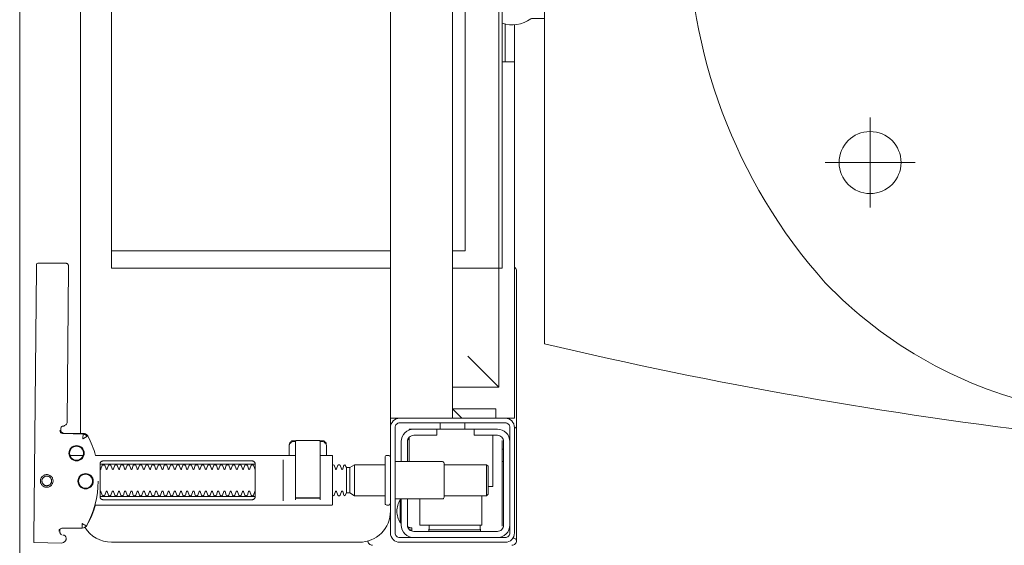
# Model space of a CAD drawing. Header units: millimetres. Extents: x -2274 to 12297, y -16157 to 26321.
# Tile 42 of 256: x -248 to -216, y -7039 to -7022. Entities that reach past the tile are written whole.
import ezdxf

# ---------------------------------------------------------------- set-up
doc = ezdxf.new("R2010")
doc.units = ezdxf.units.MM
doc.layers.add('-ŚCIANY DZIAŁOWE', color=3, linetype='Continuous', lineweight=35)
doc.layers.add('Niedrukowalna', color=140, linetype='Continuous', lineweight=15)

msp = doc.modelspace()

# ---------------------------------------------------------------- linework, layer by layer
at = {"layer": '-ŚCIANY DZIAŁOWE', "color": 253, "lineweight": 13}
msp.add_line((-248, -6816), (-248, -7083), dxfattribs=at)
at = {"color": 253, "lineweight": 13}
for points in [[(-197.589, -7036.718, -0.058036), (-231.075, -7032.818), (-231.075, -7005.618, -0.058036), (-197.589, -7001.718)], [(-232.443, -7015.218), (-232.443, -7015.963, -0.236962), (-231.519, -7016.1, 0.154353), (-231.461, -7016.118), (-231.075, -7016.118), (-231.075, -7022.318), (-231.461, -7022.318, 0.154353), (-231.519, -7022.336, -0.236962), (-232.443, -7022.473), (-232.443, -7023.218)], [(-246.672, -7035.642), (-246.671, -7035.545), (-246.668, -7035.522), (-246.66, -7035.501), (-246.646, -7035.48), (-246.65, -7035.483), (-246.631, -7035.477), (-246.61, -7035.475, 0.157432), (-246.551, -7035.456), (-246.511, -7035.428, 0.241147), (-246.469, -7035.347), (-246.421, -7030.368), (-246.421, -7030.352), (-246.421, -7030.337), (-246.421, -7030.325), (-246.421, -7030.312), (-246.423, -7030.296), (-246.428, -7030.28), (-246.436, -7030.265), (-246.446, -7030.251), (-246.458, -7030.24), (-246.472, -7030.23), (-246.487, -7030.223), (-246.504, -7030.219), (-246.52, -7030.217), (-247.42, -7030.213), (-247.459, -7030.24)], [(-232.043, -7030.342), (-232.02, -7030.36), (-232, -7030.383), (-231.986, -7030.41), (-231.977, -7030.438), (-231.974, -7030.468), (-231.974, -7035.448, -0.326231), (-232.043, -7035.543)], [(-245.468, -7037.249, -0.125713), (-245.849, -7038.684, -0.121439), (-245.898, -7038.737, 0.262119), (-245.043, -7039.218), (-237.043, -7039.218, 0.414214), (-236.043, -7038.218), (-236.043, -7037.97, -0.405519), (-236.093, -7038.018), (-236.163, -7038.018, -0.414214), (-236.213, -7037.968), (-236.213, -7036.468, -0.414214), (-236.163, -7036.418), (-236.093, -7036.418, -0.405519), (-236.043, -7036.467, -0.001664), (-236.043, -7035.211)], [(-235.443, -7035.597), (-235.443, -7035.568), (-235.293, -7035.568, 0.414214), (-235.693, -7035.968), (-235.693, -7036.618)], [(-235.493, -7036.618), (-235.493, -7035.968, -0.414214), (-235.293, -7035.768), (-234.543, -7035.768), (-234.543, -7035.568), (-232.593, -7035.568, -0.414214), (-232.193, -7035.968)], [(-233.343, -7035.568), (-233.343, -7035.768), (-232.593, -7035.768, -0.414214), (-232.393, -7035.968), (-232.393, -7038.668, -0.414214), (-232.593, -7038.868), (-235.293, -7038.868, -0.414214), (-235.493, -7038.668), (-235.493, -7037.818)], [(-232.078, -7039.088, -0.000114), (-232.078, -7039.088, -0.517015), (-231.984, -7039.221), (-231.981, -7039.211), (-231.978, -7039.201), (-231.976, -7039.189), (-231.975, -7039.176), (-231.974, -7039.166), (-231.975, -7039.121), (-231.975, -7039.059), (-231.975, -7038.989), (-231.975, -7035.645), (-231.975, -7035.61), (-231.975, -7035.575), (-231.975, -7035.541), (-231.975, -7035.512), (-231.974, -7035.487), (-231.974, -7035.467), (-231.974, -7035.454)], [(-238.327, -7037.793), (-239.086, -7037.793), (-239.098, -7037.79), (-239.105, -7037.782), (-239.107, -7037.773), (-239.106, -7037.783), (-239.099, -7037.791), (-239.089, -7037.795), (-238.327, -7037.795), (-238.317, -7037.792), (-238.309, -7037.785), (-238.307, -7037.765), (-238.313, -7037.776), (-238.327, -7037.781), (-239.087, -7037.781), (-239.103, -7037.775), (-239.107, -7037.765), (-239.107, -7035.961, -0.414214), (-239.087, -7035.941), (-238.327, -7035.941, -0.414214), (-238.307, -7035.961), (-238.307, -7037.765)], [(-238.307, -7036.418), (-237.927, -7036.418, -0.414214), (-237.907, -7036.438), (-237.907, -7037.68), (-237.907, -7037.998, -0.414214), (-237.927, -7038.018), (-245.56, -7038.018), (-245.585, -7038.103), (-245.613, -7038.187), (-245.643, -7038.27), (-245.676, -7038.352), (-245.71, -7038.433), (-245.748, -7038.513), (-245.787, -7038.592), (-245.832, -7038.674), (-245.837, -7038.682), (-245.843, -7038.691), (-245.85, -7038.699), (-245.858, -7038.706), (-245.866, -7038.713), (-245.874, -7038.72)], [(-240.407, -7036.865, -0.182836), (-240.416, -7036.854), (-240.457, -7036.733, -0.050055), (-240.483, -7036.718), (-240.511, -7036.718, -0.050055), (-240.537, -7036.733), (-240.578, -7036.854, -0.719897), (-240.616, -7036.854), (-240.657, -7036.733, -0.050055), (-240.683, -7036.718), (-240.711, -7036.718, -0.050055), (-240.737, -7036.733), (-240.778, -7036.854, -0.719897), (-240.816, -7036.854), (-240.857, -7036.733, -0.050055), (-240.883, -7036.718), (-240.911, -7036.718, -0.050055), (-240.937, -7036.733), (-240.978, -7036.854, -0.719897), (-241.016, -7036.854), (-241.057, -7036.733, -0.050055), (-241.083, -7036.718), (-241.111, -7036.718, -0.050055), (-241.137, -7036.733), (-241.178, -7036.854, -0.719897), (-241.216, -7036.854), (-241.257, -7036.733, -0.050055), (-241.283, -7036.718), (-241.311, -7036.718, -0.050055), (-241.337, -7036.733), (-241.378, -7036.854, -0.719897), (-241.416, -7036.854), (-241.457, -7036.733, -0.050055), (-241.483, -7036.718), (-241.511, -7036.718, -0.050055), (-241.537, -7036.733), (-241.578, -7036.854, -0.719897), (-241.616, -7036.854), (-241.657, -7036.733, -0.050055), (-241.683, -7036.718), (-241.711, -7036.718, -0.050055), (-241.737, -7036.733), (-241.778, -7036.854, -0.719897), (-241.816, -7036.854), (-241.857, -7036.733, -0.050055), (-241.883, -7036.718), (-241.911, -7036.718, -0.050055), (-241.937, -7036.733), (-241.978, -7036.854, -0.719897), (-242.016, -7036.854), (-242.057, -7036.733, -0.050055), (-242.083, -7036.718), (-242.111, -7036.718, -0.050055), (-242.137, -7036.733), (-242.178, -7036.854, -0.719897), (-242.216, -7036.854), (-242.257, -7036.733, -0.050055), (-242.283, -7036.718), (-242.311, -7036.718, -0.050055), (-242.337, -7036.733), (-242.378, -7036.854, -0.719897), (-242.416, -7036.854), (-242.457, -7036.733, -0.050055), (-242.483, -7036.718), (-242.511, -7036.718, -0.050055), (-242.537, -7036.733), (-242.578, -7036.854, -0.719897), (-242.616, -7036.854), (-242.657, -7036.733, -0.050055), (-242.683, -7036.718), (-242.711, -7036.718, -0.050055), (-242.737, -7036.733), (-242.778, -7036.854, -0.719897), (-242.816, -7036.854), (-242.857, -7036.733, -0.050055), (-242.883, -7036.718), (-242.911, -7036.718, -0.050055), (-242.937, -7036.733), (-242.978, -7036.854, -0.719897), (-243.016, -7036.854), (-243.057, -7036.733, -0.050055), (-243.083, -7036.718), (-243.111, -7036.718, -0.050055), (-243.137, -7036.733), (-243.178, -7036.854, -0.719897), (-243.216, -7036.854), (-243.257, -7036.733, -0.050055), (-243.283, -7036.718), (-243.311, -7036.718, -0.050055), (-243.337, -7036.733), (-243.378, -7036.854, -0.719897), (-243.416, -7036.854), (-243.457, -7036.733, -0.050055), (-243.483, -7036.718), (-243.511, -7036.718, -0.050055), (-243.537, -7036.733), (-243.578, -7036.854, -0.719897), (-243.616, -7036.854), (-243.657, -7036.733, -0.050055), (-243.683, -7036.718), (-243.711, -7036.718, -0.050055), (-243.737, -7036.733), (-243.778, -7036.854, -0.719897), (-243.816, -7036.854), (-243.857, -7036.733, -0.050055), (-243.883, -7036.718), (-243.911, -7036.718, -0.050055), (-243.937, -7036.733), (-243.978, -7036.854, -0.719897), (-244.016, -7036.854), (-244.057, -7036.733, -0.050055), (-244.083, -7036.718), (-244.111, -7036.718, -0.050055), (-244.137, -7036.733), (-244.178, -7036.854, -0.719897), (-244.216, -7036.854), (-244.257, -7036.733, -0.050055), (-244.283, -7036.718), (-244.311, -7036.718, -0.050055), (-244.337, -7036.733), (-244.378, -7036.854, -0.719897), (-244.416, -7036.854), (-244.457, -7036.733, -0.050055), (-244.483, -7036.718), (-244.511, -7036.718, -0.050055), (-244.537, -7036.733), (-244.578, -7036.854, -0.719897), (-244.616, -7036.854), (-244.657, -7036.733, -0.050055), (-244.683, -7036.718), (-244.711, -7036.718, -0.050055), (-244.737, -7036.733), (-244.778, -7036.854, -0.719897), (-244.816, -7036.854), (-244.857, -7036.733, -0.050055), (-244.883, -7036.718), (-244.911, -7036.718, -0.050055), (-244.937, -7036.733), (-244.978, -7036.854, -0.719897), (-245.016, -7036.854), (-245.057, -7036.733, -0.050055), (-245.083, -7036.718), (-245.111, -7036.718, -0.050055), (-245.137, -7036.733), (-245.178, -7036.854, -0.719897), (-245.216, -7036.854), (-245.257, -7036.733, -0.050055), (-245.283, -7036.718), (-245.311, -7036.718, -0.050055), (-245.337, -7036.733), (-245.378, -7036.854, -0.474594), (-245.407, -7036.865)], [(-237.911, -7036.718), (-237.887, -7036.718, 0.050055), (-237.861, -7036.733), (-237.82, -7036.854, 0.719897), (-237.782, -7036.854), (-237.742, -7036.733, 0.050055), (-237.715, -7036.718), (-237.687, -7036.718, 0.050055), (-237.661, -7036.733), (-237.62, -7036.854, 0.719897), (-237.582, -7036.854), (-237.542, -7036.733, 0.050055), (-237.515, -7036.718), (-237.464, -7036.808), (-237.357, -7036.808), (-237.201, -7036.718), (-236.213, -7036.718)], [(-235.893, -7036.618), (-234.363, -7036.618, -0.414214), (-234.313, -7036.668), (-234.313, -7037.768, -0.414214), (-234.363, -7037.818), (-235.893, -7037.818)], [(-245.407, -7037.571, -0.474594), (-245.378, -7037.582), (-245.337, -7037.703, -0.050055), (-245.311, -7037.718), (-245.283, -7037.718, -0.050055), (-245.257, -7037.703), (-245.216, -7037.582, -0.719897), (-245.178, -7037.582), (-245.137, -7037.703, -0.050055), (-245.111, -7037.718), (-245.083, -7037.718, -0.050055), (-245.057, -7037.703), (-245.016, -7037.582, -0.719897), (-244.978, -7037.582), (-244.937, -7037.703, -0.050055), (-244.911, -7037.718), (-244.883, -7037.718, -0.050055), (-244.857, -7037.703), (-244.816, -7037.582, -0.719897), (-244.778, -7037.582), (-244.737, -7037.703, -0.050055), (-244.711, -7037.718), (-244.683, -7037.718, -0.050055), (-244.657, -7037.703), (-244.616, -7037.582, -0.719897), (-244.578, -7037.582), (-244.537, -7037.703, -0.050055), (-244.511, -7037.718), (-244.483, -7037.718, -0.050055), (-244.457, -7037.703), (-244.416, -7037.582, -0.719897), (-244.378, -7037.582), (-244.337, -7037.703, -0.050055), (-244.311, -7037.718), (-244.283, -7037.718, -0.050055), (-244.257, -7037.703), (-244.216, -7037.582, -0.719897), (-244.178, -7037.582), (-244.137, -7037.703, -0.050055), (-244.111, -7037.718), (-244.083, -7037.718, -0.050055), (-244.057, -7037.703), (-244.016, -7037.582, -0.719897), (-243.978, -7037.582), (-243.937, -7037.703, -0.050055), (-243.911, -7037.718), (-243.883, -7037.718, -0.050055), (-243.857, -7037.703), (-243.816, -7037.582, -0.719897), (-243.778, -7037.582), (-243.737, -7037.703, -0.050055), (-243.711, -7037.718), (-243.683, -7037.718, -0.050055), (-243.657, -7037.703), (-243.616, -7037.582, -0.719897), (-243.578, -7037.582), (-243.537, -7037.703, -0.050055), (-243.511, -7037.718), (-243.483, -7037.718, -0.050055), (-243.457, -7037.703), (-243.416, -7037.582, -0.719897), (-243.378, -7037.582), (-243.337, -7037.703, -0.050055), (-243.311, -7037.718), (-243.283, -7037.718, -0.050055), (-243.257, -7037.703), (-243.216, -7037.582, -0.719897), (-243.178, -7037.582), (-243.137, -7037.703, -0.050055), (-243.111, -7037.718), (-243.083, -7037.718, -0.050055), (-243.057, -7037.703), (-243.016, -7037.582, -0.719897), (-242.978, -7037.582), (-242.937, -7037.703, -0.050055), (-242.911, -7037.718), (-242.883, -7037.718, -0.050055), (-242.857, -7037.703), (-242.816, -7037.582, -0.719897), (-242.778, -7037.582), (-242.737, -7037.703, -0.050055), (-242.711, -7037.718), (-242.683, -7037.718, -0.050055), (-242.657, -7037.703), (-242.616, -7037.582, -0.719897), (-242.578, -7037.582), (-242.537, -7037.703, -0.050055), (-242.511, -7037.718), (-242.483, -7037.718, -0.050055), (-242.457, -7037.703), (-242.416, -7037.582, -0.719897), (-242.378, -7037.582), (-242.337, -7037.703, -0.050055), (-242.311, -7037.718), (-242.283, -7037.718, -0.050055), (-242.257, -7037.703), (-242.216, -7037.582, -0.719897), (-242.178, -7037.582), (-242.137, -7037.703, -0.050055), (-242.111, -7037.718), (-242.083, -7037.718, -0.050055), (-242.057, -7037.703), (-242.016, -7037.582, -0.719897), (-241.978, -7037.582), (-241.937, -7037.703, -0.050055), (-241.911, -7037.718), (-241.883, -7037.718, -0.050055), (-241.857, -7037.703), (-241.816, -7037.582, -0.719897), (-241.778, -7037.582), (-241.737, -7037.703, -0.050055), (-241.711, -7037.718), (-241.683, -7037.718, -0.050055), (-241.657, -7037.703), (-241.616, -7037.582, -0.719897), (-241.578, -7037.582), (-241.537, -7037.703, -0.050055), (-241.511, -7037.718), (-241.483, -7037.718, -0.050055), (-241.457, -7037.703), (-241.416, -7037.582, -0.719897), (-241.378, -7037.582), (-241.337, -7037.703, -0.050055), (-241.311, -7037.718), (-241.283, -7037.718, -0.050055), (-241.257, -7037.703), (-241.216, -7037.582, -0.719897), (-241.178, -7037.582), (-241.137, -7037.703, -0.050055), (-241.111, -7037.718), (-241.083, -7037.718, -0.050055), (-241.057, -7037.703), (-241.016, -7037.582, -0.719897), (-240.978, -7037.582), (-240.937, -7037.703, -0.050055), (-240.911, -7037.718), (-240.883, -7037.718, -0.050055), (-240.857, -7037.703), (-240.816, -7037.582, -0.719897), (-240.778, -7037.582), (-240.737, -7037.703, -0.050055), (-240.711, -7037.718), (-240.683, -7037.718, -0.050055), (-240.657, -7037.703), (-240.616, -7037.582, -0.719897), (-240.578, -7037.582), (-240.537, -7037.703, -0.050055), (-240.511, -7037.718), (-240.483, -7037.718, -0.050055), (-240.457, -7037.703), (-240.416, -7037.582, -0.182836), (-240.407, -7037.571)], [(-238.307, -7037.773, -0.414213), (-238.327, -7037.793), (-239.087, -7037.793), (-238.327, -7037.793), (-238.317, -7037.79), (-238.309, -7037.782), (-238.307, -7037.773)], [(-237.911, -7037.718), (-237.887, -7037.718, -0.050055), (-237.861, -7037.703), (-237.82, -7037.582, -0.719897), (-237.782, -7037.582), (-237.742, -7037.703, -0.050055), (-237.715, -7037.718), (-237.687, -7037.718, -0.050055), (-237.661, -7037.703), (-237.62, -7037.582, -0.719897), (-237.582, -7037.582), (-237.542, -7037.703, -0.050055), (-237.515, -7037.718), (-237.464, -7037.628), (-237.357, -7037.628), (-237.201, -7037.718), (-236.213, -7037.718)], [(-235.732, -7038.593, -0.119096), (-235.84, -7038.218, -0.119096), (-235.732, -7037.843)], [(-235.693, -7038.593), (-235.732, -7038.593), (-235.732, -7037.843), (-235.693, -7037.843), (-235.693, -7038.668, 0.414214), (-235.293, -7039.068)], [(-246.734, -7038.865), (-246.731, -7038.844), (-246.724, -7038.822), (-246.711, -7038.803), (-246.689, -7038.784, -0.132231), (-246.64, -7038.769), (-245.984, -7038.764)], [(-234.797, -7038.668), (-234.797, -7038.733), (-234.797, -7038.76), (-234.797, -7038.778), (-234.798, -7038.785, -0.116465), (-234.803, -7038.807), (-234.809, -7038.819), (-233.138, -7038.819), (-233.144, -7038.807, -0.116465), (-233.149, -7038.785), (-233.15, -7038.76), (-233.15, -7038.733), (-233.15, -7038.668)], [(-232.193, -7038.668, -0.414214), (-232.593, -7039.068)], [(-246.505, -7039.103), (-246.505, -7039.116), (-246.506, -7039.13), (-246.51, -7039.145), (-246.515, -7039.158), (-246.522, -7039.171), (-246.531, -7039.183), (-246.542, -7039.193), (-246.587, -7039.225, -0.158481), (-246.646, -7039.244)], [(-246.604, -7038.986, -0.415336), (-246.505, -7039.087)], [(-236.76, -7039.229, -0.126559), (-236.768, -7039.179)], [(-236.623, -7039.317, -0.198909), (-236.729, -7039.273, -0.091301), (-236.76, -7039.229)], [(-231.987, -7039.229, -0.091301), (-232.018, -7039.273, -0.198909), (-232.124, -7039.317)]]:
    msp.add_lwpolyline(points, format="xyb", dxfattribs=at)
for points in [[(-183.529, -7034.137, -0.091012), (-197.589, -7036.718, -0.04468), (-214.777, -7034.862, -0.150678), (-222.025, -7030.844, -0.380316), (-222.025, -7007.592, -0.150678), (-214.777, -7003.573, -0.04468), (-197.589, -7001.718, -0.091012), (-183.529, -7004.299, -0.171854), (-176.287, -7010.676, -0.258868), (-176.287, -7027.76, -0.171854)], [(-232.343, -7035.218), (-235.743, -7035.218, 0.414214), (-236.043, -7035.518), (-236.043, -7038.918, 0.414214), (-235.743, -7039.218), (-232.343, -7039.218, 0.414214), (-232.043, -7038.918), (-232.043, -7035.518, 0.414214)], [(-235.743, -7039.068), (-232.343, -7039.068, 0.414214), (-232.193, -7038.918), (-232.193, -7035.518, 0.414214), (-232.343, -7035.368), (-235.743, -7035.368, 0.414214), (-235.893, -7035.518), (-235.893, -7038.918, 0.414214)], [(-245.984, -7038.764), (-245.984, -7038.764), (-245.984, -7038.764), (-245.984, -7038.764), (-245.984, -7038.764), (-245.984, -7038.764), (-245.984, -7038.764), (-245.984, -7038.764), (-245.984, -7038.764), (-245.984, -7038.764), (-245.984, -7038.764), (-245.985, -7038.764), (-245.985, -7038.764), (-245.985, -7038.764), (-245.985, -7038.764), (-245.984, -7038.764), (-245.984, -7038.764), (-245.984, -7038.764), (-245.984, -7038.764), (-245.984, -7038.764), (-245.984, -7038.764), (-245.984, -7038.764), (-245.984, -7038.764), (-245.984, -7038.764), (-245.983, -7038.764), (-245.983, -7038.764), (-245.983, -7038.764), (-245.983, -7038.764), (-245.983, -7038.764), (-245.983, -7038.764), (-245.983, -7038.764), (-245.983, -7038.764), (-245.983, -7038.764), (-245.984, -7038.764), (-245.984, -7038.764), (-245.984, -7038.764), (-245.984, -7038.764), (-245.984, -7038.763), (-245.984, -7038.763), (-245.984, -7038.763), (-245.984, -7038.763), (-245.984, -7038.763), (-245.984, -7038.763), (-245.984, -7038.763), (-245.984, -7038.763), (-245.984, -7038.763), (-245.984, -7038.762), (-245.984, -7038.762), (-245.984, -7038.762), (-245.984, -7038.762), (-245.984, -7038.762), (-245.984, -7038.761), (-245.984, -7038.761), (-245.984, -7038.761), (-245.984, -7038.761), (-245.984, -7038.761), (-245.984, -7038.761), (-245.984, -7038.76), (-245.984, -7038.76), (-245.984, -7038.76), (-245.984, -7038.76), (-245.984, -7038.76), (-245.984, -7038.76), (-245.984, -7038.759), (-245.984, -7038.759), (-245.984, -7038.759), (-245.984, -7038.759), (-245.984, -7038.758), (-245.984, -7038.758), (-245.984, -7038.758), (-245.984, -7038.758), (-245.984, -7038.757), (-245.984, -7038.757), (-245.984, -7038.756), (-245.984, -7038.755), (-245.984, -7038.755), (-245.984, -7038.754), (-245.984, -7038.754), (-245.984, -7038.753), (-245.984, -7038.753), (-245.984, -7038.753), (-245.984, -7038.752), (-245.984, -7038.752), (-245.984, -7038.751), (-245.984, -7038.75), (-245.984, -7038.75), (-245.984, -7038.749), (-245.984, -7038.749), (-245.984, -7038.748), (-245.984, -7038.747), (-245.984, -7038.747), (-245.984, -7038.746), (-245.984, -7038.745), (-245.984, -7038.745), (-245.984, -7038.744), (-245.984, -7038.743), (-245.984, -7038.742), (-245.984, -7038.742), (-245.984, -7038.741), (-245.984, -7038.74), (-245.984, -7038.739), (-245.984, -7038.738), (-245.985, -7038.737), (-245.985, -7038.736), (-245.985, -7038.735), (-245.985, -7038.734), (-245.985, -7038.733), (-245.985, -7038.732), (-245.985, -7038.731), (-245.985, -7038.73), (-245.985, -7038.729), (-245.985, -7038.728), (-245.985, -7038.727), (-245.985, -7038.726), (-245.985, -7038.725), (-245.985, -7038.724), (-245.985, -7038.723), (-245.985, -7038.722), (-245.985, -7038.721), (-245.985, -7038.72), (-245.985, -7038.719), (-245.985, -7038.718), (-245.985, -7038.716), (-245.985, -7038.715), (-245.985, -7038.714), (-245.985, -7038.713), (-245.985, -7038.712), (-245.985, -7038.711), (-245.985, -7038.709), (-245.985, -7038.708), (-245.985, -7038.707), (-245.985, -7038.706), (-245.985, -7038.704), (-245.985, -7038.703), (-245.985, -7038.702), (-245.985, -7038.7), (-245.985, -7038.699), (-245.985, -7038.687), (-245.985, -7038.682), (-245.985, -7038.677), (-245.985, -7038.674), (-245.986, -7038.671), (-245.986, -7038.669), (-245.986, -7038.666), (-245.986, -7038.664), (-245.986, -7038.661), (-245.986, -7038.658), (-245.986, -7038.656), (-245.986, -7038.653), (-245.986, -7038.651), (-245.986, -7038.648), (-245.986, -7038.646), (-245.986, -7038.645), (-245.986, -7038.644), (-245.986, -7038.641), (-245.986, -7038.64), (-245.986, -7038.639), (-245.986, -7038.638), (-245.986, -7038.636), (-245.986, -7038.636), (-245.986, -7038.635), (-245.986, -7038.635), (-245.986, -7038.634), (-245.986, -7038.633), (-245.986, -7038.633), (-245.986, -7038.632), (-245.986, -7038.632), (-245.986, -7038.631), (-245.986, -7038.631), (-245.986, -7038.63), (-245.986, -7038.63), (-245.986, -7038.629), (-245.986, -7038.629), (-245.986, -7038.629), (-245.986, -7038.628), (-245.986, -7038.628), (-245.986, -7038.628), (-245.986, -7038.627), (-245.986, -7038.627), (-245.986, -7038.627), (-245.986, -7038.626), (-245.986, -7038.626), (-245.986, -7038.626), (-245.986, -7038.625), (-245.986, -7038.625), (-245.986, -7038.625), (-245.986, -7038.624), (-245.986, -7038.624), (-245.986, -7038.624), (-245.986, -7038.623), (-245.986, -7038.623), (-245.986, -7038.623), (-245.986, -7038.623), (-245.986, -7038.622), (-245.986, -7038.622), (-245.986, -7038.622), (-245.986, -7038.621), (-245.987, -7038.621), (-245.987, -7038.62), (-245.987, -7038.62), (-245.987, -7038.62), (-245.987, -7038.62), (-245.987, -7038.619), (-245.988, -7038.619), (-245.988, -7038.619), (-245.988, -7038.618), (-245.988, -7038.618), (-245.988, -7038.618), (-245.988, -7038.618), (-245.988, -7038.618), (-245.988, -7038.618), (-245.988, -7038.617), (-245.988, -7038.617), (-245.988, -7038.617), (-245.987, -7038.617), (-245.987, -7038.617), (-245.987, -7038.617), (-245.987, -7038.616), (-245.987, -7038.616), (-245.987, -7038.616), (-245.987, -7038.616), (-245.987, -7038.616), (-245.987, -7038.616), (-245.986, -7038.615), (-245.986, -7038.615), (-245.986, -7038.615), (-245.986, -7038.615), (-245.986, -7038.615), (-245.985, -7038.615), (-245.985, -7038.615), (-245.985, -7038.615), (-245.985, -7038.615), (-245.985, -7038.615), (-245.984, -7038.615), (-245.984, -7038.615), (-245.984, -7038.615), (-245.984, -7038.615), (-245.983, -7038.615), (-245.983, -7038.615), (-245.983, -7038.615), (-245.983, -7038.615), (-245.983, -7038.615), (-245.982, -7038.615), (-245.982, -7038.615), (-245.982, -7038.615), (-245.982, -7038.615), (-245.982, -7038.616), (-245.981, -7038.616), (-245.981, -7038.616), (-245.981, -7038.616), (-245.981, -7038.616), (-245.981, -7038.617), (-245.98, -7038.617), (-245.98, -7038.617), (-245.979, -7038.618), (-245.979, -7038.618), (-245.979, -7038.619), (-245.979, -7038.619), (-245.978, -7038.619), (-245.978, -7038.62), (-245.978, -7038.62), (-245.977, -7038.62), (-245.977, -7038.621), (-245.976, -7038.621), (-245.976, -7038.621), (-245.976, -7038.621), (-245.975, -7038.621), (-245.975, -7038.621), (-245.975, -7038.621), (-245.975, -7038.622), (-245.974, -7038.622), (-245.974, -7038.622), (-245.974, -7038.622), (-245.973, -7038.622), (-245.973, -7038.622), (-245.973, -7038.622), (-245.972, -7038.623), (-245.972, -7038.623), (-245.972, -7038.623), (-245.971, -7038.623), (-245.971, -7038.623), (-245.971, -7038.624), (-245.97, -7038.624), (-245.97, -7038.624), (-245.969, -7038.625), (-245.969, -7038.625), (-245.968, -7038.625), (-245.968, -7038.625), (-245.967, -7038.626), (-245.966, -7038.627), (-245.965, -7038.627), (-245.964, -7038.628), (-245.963, -7038.628), (-245.962, -7038.629), (-245.96, -7038.63), (-245.956, -7038.632), (-245.952, -7038.634), (-245.949, -7038.636), (-245.947, -7038.637), (-245.945, -7038.638), (-245.943, -7038.639), (-245.941, -7038.64), (-245.94, -7038.641), (-245.921, -7038.652), (-245.919, -7038.652), (-245.917, -7038.653), (-245.916, -7038.654), (-245.914, -7038.655), (-245.913, -7038.656), (-245.911, -7038.657), (-245.909, -7038.658), (-245.908, -7038.659), (-245.906, -7038.659), (-245.905, -7038.66), (-245.903, -7038.661), (-245.902, -7038.662), (-245.9, -7038.663), (-245.899, -7038.663), (-245.897, -7038.664), (-245.896, -7038.665), (-245.895, -7038.666), (-245.893, -7038.667), (-245.892, -7038.667), (-245.891, -7038.668), (-245.889, -7038.669), (-245.888, -7038.669), (-245.887, -7038.67), (-245.885, -7038.671), (-245.884, -7038.672), (-245.883, -7038.672), (-245.882, -7038.673), (-245.881, -7038.673), (-245.88, -7038.674), (-245.878, -7038.675), (-245.877, -7038.675), (-245.876, -7038.676), (-245.875, -7038.676), (-245.874, -7038.677), (-245.873, -7038.678), (-245.872, -7038.678), (-245.871, -7038.679), (-245.87, -7038.679), (-245.869, -7038.68), (-245.868, -7038.68), (-245.868, -7038.68), (-245.867, -7038.681), (-245.866, -7038.681), (-245.865, -7038.682), (-245.864, -7038.682), (-245.864, -7038.683), (-245.863, -7038.683), (-245.862, -7038.683), (-245.862, -7038.684), (-245.861, -7038.684), (-245.86, -7038.684), (-245.86, -7038.685), (-245.859, -7038.685), (-245.859, -7038.685), (-245.858, -7038.685), (-245.858, -7038.686), (-245.857, -7038.686), (-245.857, -7038.686), (-245.857, -7038.686), (-245.857, -7038.686), (-245.856, -7038.686), (-245.856, -7038.686), (-245.856, -7038.686), (-245.856, -7038.687), (-245.856, -7038.687), (-245.856, -7038.687), (-245.855, -7038.687), (-245.855, -7038.687), (-245.855, -7038.687), (-245.855, -7038.687), (-245.855, -7038.687), (-245.855, -7038.687), (-245.855, -7038.687), (-245.855, -7038.687), (-245.854, -7038.687), (-245.854, -7038.687), (-245.854, -7038.687), (-245.854, -7038.687), (-245.854, -7038.687), (-245.854, -7038.687), (-245.854, -7038.687), (-245.854, -7038.687), (-245.854, -7038.687), (-245.854, -7038.687), (-245.854, -7038.687), (-245.854, -7038.687), (-245.854, -7038.687), (-245.854, -7038.687), (-245.854, -7038.687), (-245.854, -7038.687), (-245.853, -7038.687), (-245.853, -7038.687), (-245.853, -7038.687), (-245.853, -7038.687), (-245.853, -7038.687), (-245.853, -7038.687), (-245.853, -7038.687), (-245.853, -7038.687), (-245.853, -7038.687), (-245.853, -7038.687), (-245.853, -7038.687), (-245.853, -7038.687), (-245.853, -7038.687), (-245.853, -7038.687), (-245.853, -7038.687), (-245.854, -7038.687), (-245.854, -7038.687), (-245.854, -7038.687), (-245.854, -7038.687), (-245.854, -7038.687), (-245.854, -7038.687, -0.269557)]]:
    msp.add_lwpolyline(points, format="xyb", close=True, dxfattribs=at)
for points in [[(-246.043, -7035.711), (-246.043, -7002.741)], [(-235.743, -7003.218), (-236.043, -7003.218), (-236.043, -7035.218), (-235.743, -7035.218)], [(-233.743, -7035.218), (-234.043, -7034.918), (-234.043, -7035.218), (-234.043, -7003.218), (-234.043, -7003.518), (-233.743, -7003.218)], [(-236.043, -7007.371), (-245.043, -7007.371), (-245.043, -7030.371), (-236.043, -7030.371)], [(-234.043, -7029.82), (-233.635, -7029.82), (-233.635, -7007.371)], [(-232.343, -7022.501), (-232.343, -7023.718)], [(-232.343, -7035.218), (-232.043, -7035.218), (-232.043, -7022.523)], [(-232.443, -7023.718), (-232.043, -7023.718)], [(-245.043, -7029.82), (-236.043, -7029.82)], [(-247.545, -7039.082), (-247.462, -7030.391)], [(-234.043, -7030.371), (-232.543, -7030.371), (-232.543, -7034.218)], [(-233.543, -7033.218), (-232.543, -7034.218), (-234.043, -7034.218)], [(-232.643, -7035.218), (-232.643, -7034.918), (-234.043, -7034.918)], [(-234.443, -7035.218), (-235.643, -7035.218)], [(-245.946, -7035.728), (-246.605, -7035.71), (-246.622, -7035.708), (-246.639, -7035.703), (-246.654, -7035.696), (-246.668, -7035.686), (-246.68, -7035.673), (-246.69, -7035.659), (-246.697, -7035.643), (-246.701, -7035.627), (-246.702, -7035.609)], [(-246.682, -7035.604), (-246.678, -7035.627), (-246.671, -7035.643), (-246.661, -7035.658), (-246.649, -7035.671), (-246.635, -7035.681), (-246.62, -7035.689), (-246.603, -7035.694), (-246.585, -7035.696), (-245.929, -7035.714), (-245.918, -7035.715), (-245.908, -7035.716), (-245.897, -7035.718), (-245.887, -7035.721), (-245.878, -7035.725), (-245.868, -7035.729), (-245.859, -7035.734), (-245.851, -7035.739), (-245.842, -7035.745), (-245.834, -7035.753), (-245.826, -7035.76), (-245.819, -7035.768), (-245.813, -7035.776), (-245.807, -7035.785), (-245.802, -7035.794), (-245.763, -7035.869), (-245.727, -7035.944), (-245.692, -7036.021), (-245.66, -7036.099), (-245.63, -7036.178), (-245.602, -7036.257), (-245.577, -7036.337), (-245.554, -7036.418), (-239.107, -7036.418)], [(-234.543, -7035.568), (-235.293, -7035.568)], [(-234.443, -7035.368), (-234.443, -7035.568)], [(-233.643, -7035.368), (-233.643, -7035.568)], [(-235.487, -7035.918), (-235.479, -7035.911), (-235.468, -7035.905), (-235.457, -7035.899), (-235.443, -7035.893)], [(-235.443, -7036.618), (-235.443, -7035.836)], [(-232.743, -7035.768), (-232.743, -7037.418), (-232.897, -7037.418)], [(-232.443, -7035.94), (-232.443, -7038.685), (-232.443, -7038.696)], [(-239.278, -7036.029), (-239.237, -7035.994), (-239.272, -7035.994), (-239.282, -7035.997), (-239.289, -7036.004), (-239.293, -7036.015), (-239.294, -7036.028), (-239.295, -7036.04), (-239.297, -7036.059), (-239.307, -7036.105), (-239.307, -7036.418)], [(-239.299, -7036.066), (-239.306, -7036.074), (-239.307, -7036.094)], [(-239.104, -7035.95), (-239.219, -7035.95), (-239.232, -7035.954), (-239.24, -7035.964), (-239.245, -7035.985)], [(-239.129, -7035.969), (-239.154, -7035.972), (-239.208, -7035.984)], [(-238.17, -7035.985), (-238.171, -7035.974), (-238.175, -7035.964), (-238.181, -7035.955), (-238.195, -7035.95), (-238.311, -7035.95)], [(-238.207, -7035.984), (-238.26, -7035.972), (-238.286, -7035.969)], [(-238.107, -7036.418), (-238.107, -7036.105), (-238.118, -7036.059), (-238.119, -7036.049), (-238.12, -7036.038), (-238.12, -7036.024), (-238.122, -7036.012), (-238.127, -7036.001), (-238.143, -7035.994), (-238.177, -7035.994), (-238.136, -7036.029)], [(-238.107, -7036.094), (-238.107, -7036.084), (-238.115, -7036.066)], [(-232.393, -7036.218), (-232.443, -7036.218)], [(-246.381, -7036.418), (-245.949, -7036.418)], [(-239.507, -7037.88), (-239.507, -7036.563)], [(-245.307, -7036.701), (-240.507, -7036.701)], [(-239.107, -7036.589), (-239.107, -7037.699), (-239.107, -7037.855)], [(-237.464, -7036.808), (-237.464, -7037.628)], [(-237.357, -7037.628), (-237.357, -7036.808)], [(-237.201, -7037.718), (-237.201, -7036.718)], [(-234.313, -7036.718), (-232.947, -7036.718), (-232.897, -7036.768), (-232.897, -7037.668), (-232.947, -7037.718), (-234.313, -7037.718)], [(-232.947, -7037.718), (-232.947, -7036.718)], [(-232.393, -7036.618), (-232.443, -7036.618)], [(-240.507, -7037.741), (-245.307, -7037.741)], [(-238.307, -7037.776), (-238.307, -7037.855)], [(-235.093, -7037.818), (-235.093, -7038.668), (-233.093, -7038.668), (-233.093, -7037.718)], [(-246.648, -7038.975), (-246.662, -7038.967), (-246.674, -7038.957), (-246.684, -7038.944), (-246.692, -7038.931), (-246.698, -7038.916), (-246.702, -7038.901), (-246.703, -7038.885), (-246.702, -7038.795)], [(-235.487, -7038.717), (-235.479, -7038.724), (-235.47, -7038.73), (-235.461, -7038.735), (-235.451, -7038.739), (-235.44, -7038.743), (-235.43, -7038.746), (-235.42, -7038.749), (-235.409, -7038.751), (-235.398, -7038.753), (-235.386, -7038.755), (-235.376, -7038.756), (-235.366, -7038.757), (-235.356, -7038.756), (-235.354, -7038.765), (-235.353, -7038.775), (-235.353, -7038.786), (-235.353, -7038.796), (-235.353, -7038.807), (-235.353, -7038.831), (-235.363, -7038.834), (-235.374, -7038.833), (-235.386, -7038.831), (-235.399, -7038.827), (-235.412, -7038.823), (-235.432, -7038.812)], [(-234.804, -7038.809), (-234.804, -7038.82), (-234.804, -7038.834), (-234.804, -7038.85), (-234.805, -7038.868)], [(-233.142, -7038.868), (-233.142, -7038.85), (-233.143, -7038.834), (-233.143, -7038.82), (-233.143, -7038.809)], [(-247.545, -7039.231), (-246.646, -7039.244)], [(-236.772, -7039.18), (-236.77, -7039.194), (-236.768, -7039.206), (-236.764, -7039.219)]]:
    msp.add_lwpolyline(points, dxfattribs=at)
for points in [[(-232.443, -7007.371), (-232.443, -7030.371), (-232.543, -7030.371), (-232.543, -7007.371)], [(-245.829, -7035.805), (-245.832, -7035.8), (-245.835, -7035.795), (-245.839, -7035.791), (-245.842, -7035.786), (-245.846, -7035.781), (-245.851, -7035.776), (-245.856, -7035.771), (-245.861, -7035.767), (-245.867, -7035.762), (-245.872, -7035.758), (-245.878, -7035.754), (-245.884, -7035.75), (-245.89, -7035.747), (-245.897, -7035.744), (-245.903, -7035.741), (-245.91, -7035.739), (-245.916, -7035.737), (-245.923, -7035.735), (-245.93, -7035.734), (-245.936, -7035.732), (-245.941, -7035.732), (-245.947, -7035.731), (-245.953, -7035.731), (-245.955, -7035.736), (-245.959, -7035.861), (-245.96, -7035.866), (-245.96, -7035.872), (-245.961, -7035.877), (-245.959, -7035.882), (-245.954, -7035.879), (-245.949, -7035.876), (-245.944, -7035.873), (-245.939, -7035.87), (-245.83, -7035.812)], [(-245.407, -7037.751), (-245.407, -7037.76), (-245.406, -7037.768), (-245.404, -7037.777), (-245.402, -7037.785), (-245.399, -7037.793), (-245.395, -7037.801), (-245.39, -7037.809), (-245.384, -7037.816), (-245.377, -7037.822), (-245.37, -7037.828), (-245.361, -7037.833), (-245.352, -7037.837), (-245.341, -7037.841), (-245.33, -7037.844), (-245.319, -7037.845), (-245.307, -7037.846), (-240.507, -7037.846), (-240.496, -7037.845), (-240.484, -7037.844), (-240.473, -7037.841), (-240.463, -7037.837), (-240.453, -7037.833), (-240.445, -7037.828), (-240.437, -7037.822), (-240.431, -7037.816), (-240.425, -7037.809), (-240.42, -7037.801), (-240.416, -7037.793), (-240.413, -7037.785), (-240.41, -7037.777), (-240.408, -7037.768), (-240.407, -7037.76), (-240.407, -7037.751), (-240.407, -7036.693), (-240.407, -7036.684), (-240.408, -7036.675), (-240.41, -7036.667), (-240.413, -7036.658), (-240.416, -7036.65), (-240.42, -7036.642), (-240.425, -7036.634), (-240.431, -7036.627), (-240.437, -7036.621), (-240.445, -7036.615), (-240.453, -7036.61), (-240.463, -7036.605), (-240.473, -7036.602), (-240.484, -7036.599), (-240.496, -7036.597), (-240.507, -7036.597), (-245.307, -7036.597), (-245.319, -7036.597), (-245.33, -7036.599), (-245.341, -7036.602), (-245.352, -7036.605), (-245.361, -7036.61), (-245.37, -7036.615), (-245.377, -7036.621), (-245.384, -7036.627), (-245.39, -7036.634), (-245.395, -7036.642), (-245.399, -7036.65), (-245.402, -7036.658), (-245.404, -7036.667), (-245.406, -7036.675), (-245.407, -7036.684), (-245.407, -7036.693)], [(-246.923, -7037.242), (-246.924, -7037.262), (-246.927, -7037.282), (-246.933, -7037.302), (-246.939, -7037.32), (-246.948, -7037.339), (-246.959, -7037.356), (-246.971, -7037.372), (-246.985, -7037.386), (-247, -7037.4), (-247.016, -7037.412), (-247.033, -7037.422), (-247.051, -7037.43), (-247.07, -7037.437), (-247.09, -7037.441), (-247.11, -7037.444), (-247.13, -7037.445), (-247.15, -7037.444), (-247.17, -7037.441), (-247.189, -7037.436), (-247.208, -7037.429), (-247.226, -7037.42), (-247.243, -7037.409), (-247.259, -7037.397), (-247.274, -7037.384), (-247.287, -7037.369), (-247.299, -7037.352), (-247.309, -7037.335), (-247.318, -7037.317), (-247.324, -7037.298), (-247.329, -7037.278), (-247.332, -7037.258), (-247.333, -7037.238), (-247.331, -7037.218), (-247.328, -7037.198), (-247.323, -7037.179), (-247.316, -7037.16), (-247.308, -7037.142), (-247.297, -7037.125), (-247.285, -7037.109), (-247.271, -7037.094), (-247.256, -7037.081), (-247.24, -7037.069), (-247.223, -7037.059), (-247.204, -7037.05), (-247.185, -7037.044), (-247.166, -7037.039), (-247.146, -7037.036), (-247.126, -7037.035), (-247.106, -7037.037), (-247.086, -7037.04), (-247.067, -7037.045), (-247.048, -7037.052), (-247.03, -7037.061), (-247.013, -7037.071), (-246.997, -7037.083), (-246.982, -7037.097), (-246.968, -7037.112), (-246.957, -7037.128), (-246.946, -7037.145), (-246.938, -7037.164), (-246.931, -7037.183), (-246.927, -7037.202), (-246.924, -7037.222)], [(-246.972, -7037.241), (-246.973, -7037.257), (-246.976, -7037.272), (-246.979, -7037.286), (-246.985, -7037.301), (-246.991, -7037.314), (-246.999, -7037.327), (-247.008, -7037.339), (-247.019, -7037.351), (-247.03, -7037.361), (-247.042, -7037.37), (-247.055, -7037.377), (-247.069, -7037.384), (-247.084, -7037.389), (-247.098, -7037.392), (-247.114, -7037.394), (-247.129, -7037.395), (-247.144, -7037.394), (-247.159, -7037.392), (-247.174, -7037.388), (-247.188, -7037.383), (-247.202, -7037.376), (-247.215, -7037.368), (-247.227, -7037.359), (-247.238, -7037.348), (-247.248, -7037.337), (-247.257, -7037.325), (-247.265, -7037.312), (-247.271, -7037.298), (-247.276, -7037.283), (-247.28, -7037.269), (-247.282, -7037.254), (-247.282, -7037.238), (-247.281, -7037.223), (-247.279, -7037.208), (-247.275, -7037.194), (-247.27, -7037.179), (-247.263, -7037.166), (-247.255, -7037.153), (-247.246, -7037.14), (-247.236, -7037.129), (-247.224, -7037.119), (-247.212, -7037.11), (-247.199, -7037.103), (-247.185, -7037.096), (-247.171, -7037.091), (-247.156, -7037.088), (-247.141, -7037.086), (-247.126, -7037.085), (-247.111, -7037.086), (-247.096, -7037.088), (-247.081, -7037.092), (-247.067, -7037.097), (-247.053, -7037.104), (-247.04, -7037.112), (-247.028, -7037.121), (-247.017, -7037.131), (-247.006, -7037.143), (-246.998, -7037.155), (-246.99, -7037.168), (-246.983, -7037.182), (-246.979, -7037.196), (-246.975, -7037.211), (-246.973, -7037.226)]]:
    msp.add_lwpolyline(points, close=True, dxfattribs=at)
for centre, radius in [((-220.575, -7026.968), 1), ((-246.165, -7036.347), 0.247), ((-246.165, -7036.346), 0.227), ((-245.874, -7037.249), 0.247), ((-245.874, -7037.249), 0.227)]:
    msp.add_circle(centre, radius, dxfattribs=at)
at = {"color": 253, "lineweight": 13, "extrusion": (0, 0, -1)}
for centre, major_axis, ratio, start_param, end_param in [((-247.421, -7030.363), (0.001, 0.15), 0.008666, 6.276938, 6.283143), ((-247.461, -7030.39), (-0.001, -0.15), 0.008666, 1.564549, 3.135353), ((-246.771, -7035.544), (0.1, -0.001), 0.006244, 0, 0.008667), ((-239.225, -7035.986), (-0.02, 0.0013), 0.199357, 6.276703, 6.276744), ((-238.19, -7035.986), (0.02, 0.0013), 0.199357, 0.006339, 0.00638), ((-245.307, -7036.702), (-0.1, 0), 0.006244, 0, 1.570796), ((-240.507, -7036.702), (0.1, 0), 0.006244, 4.712389, 6.283185), ((-245.518, -7037.249), (0.05, -0.0005), 0.006244, 0, 0.008667), ((-245.307, -7037.742), (0.1, 0), 0.006244, 3.141593, 4.712389), ((-240.507, -7037.742), (0.1, 0), 0.006244, 4.712389, 6.283185), ((-247.544, -7039.081), (-0.001, -0.15), 0.008666, 0.000034, 1.564556), ((-246.693, -7039.064), (0.0453, 0.0892), 0.001081, 6.273741, 6.283185), ((-246.605, -7039.086), (0.001, 0.1), 0.00236, 6.276941, 6.283185), ((-246.505, -7039.067), (-0.0005, -0.0501), 0.008666, 5.12776, 5.491123), ((-246.605, -7039.086), (0.1, -0.0013), 0.403131, 6.273715, 6.283185), ((-246.605, -7039.101), (0.1, -0.0018), 0.702652, 6.271005, 6.283185), ((-246.644, -7039.094), (-0.002, -0.15), 0.011557, 6.27692, 6.283202)]:
    msp.add_ellipse(centre, major_axis=major_axis, ratio=ratio, start_param=start_param, end_param=end_param, dxfattribs=at)
at = {"layer": 'Niedrukowalna', "color": 253, "lineweight": 13}
for points in [[(-220.575, -7028.418), (-220.575, -7025.518)], [(-219.125, -7026.968), (-222.025, -7026.968)]]:
    msp.add_lwpolyline(points, dxfattribs=at)

doc.saveas('drawing.dxf')
